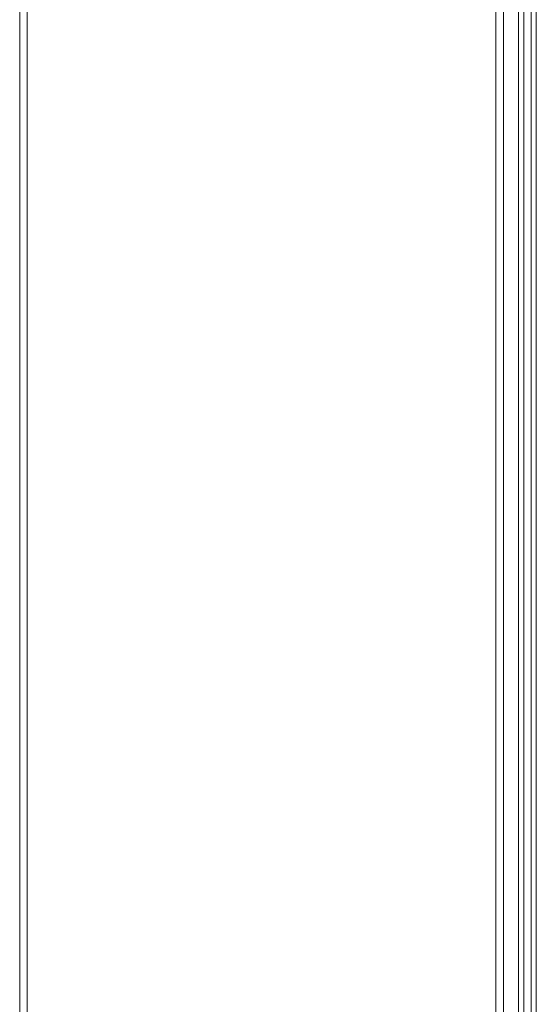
# Model space of a CAD drawing. Extents: x 0 to 576, y 0 to 389.
# Tile 17 of 33: x 163 to 183, y 233 to 272. Entities that reach past the tile are written whole.
import ezdxf

# ---------------------------------------------------------------- set-up
doc = ezdxf.new("R2010")
doc.units = 0
doc.header["$LTSCALE"] = 23.1
doc.header["$MEASUREMENT"] = 0
doc.layers.get('0').update_dxf_attribs({"linetype": 'CONTINUOUS'})

msp = doc.modelspace()

# ---------------------------------------------------------------- linework, layer by layer
at = {"lineweight": 5}
for p, q in [((182.486, 208.247), (182.486, 310.855)), ((182.686, 208.447), (182.686, 308.847)), ((162.686, 208.547), (162.686, 308.347)), ((181.886, 208.547), (181.886, 308.347)), ((182.986, 308.147), (182.986, 209.147)), ((183.186, 209.147), (183.186, 307.747)), ((162.986, 208.247), (162.986, 303.147)), ((181.586, 208.247), (181.586, 303.147))]:
    msp.add_line(p, q, dxfattribs=at)

doc.saveas('drawing.dxf')
